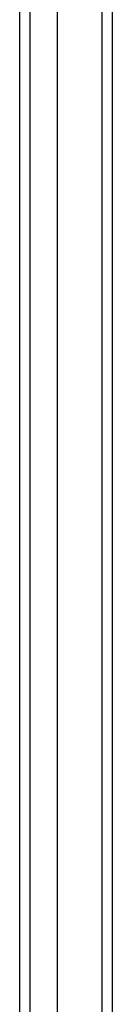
# Model space of a CAD drawing. Header units: inches. Extents: x 18 to 430, y 47 to 208.
# Tile 52 of 112: x 236.087 to 236.953, y 119.709 to 128.959. Entities that reach past the tile are written whole.
import ezdxf

# ---------------------------------------------------------------- set-up
doc = ezdxf.new("R2010")
doc.units = ezdxf.units.IN
doc.header["$MEASUREMENT"] = 0
doc.layers.add('Visible Edges(ANSI)', color=7, linetype='Continuous', lineweight=25)
doc.layers.add('Visible Tangent Edges(ANSI)', color=7, linetype='Continuous', lineweight=25)

msp = doc.modelspace()

# ---------------------------------------------------------------- linework, layer by layer
at = {"layer": 'Visible Edges(ANSI)'}
for p, q in [((236.4411, 111.168), (236.4411, 146.7507)), ((236.0867, 111.3565), (236.0867, 146.5622)), ((236.9529, 146.5853), (236.9529, 111.3334))]:
    msp.add_line(p, q, dxfattribs=at)
at = {"layer": 'Visible Tangent Edges(ANSI)'}
for p, q in [((236.8539, 147.3603), (236.8539, 110.5583)), ((236.1857, 111.2265), (236.1857, 146.6922))]:
    msp.add_line(p, q, dxfattribs=at)

doc.saveas('drawing.dxf')
